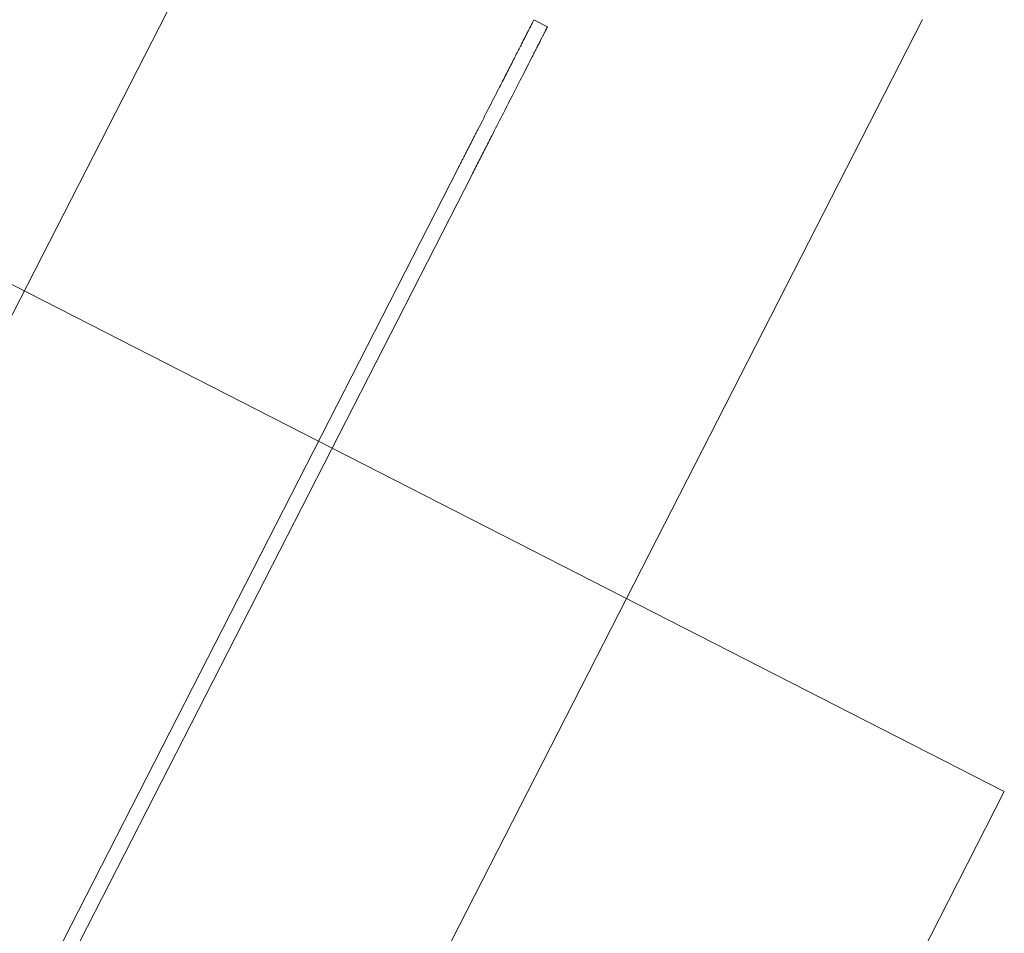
# Model space of a CAD drawing. Extents: x 5459245 to 5462690, y 5971016 to 5972523.
# Tile 97 of 136: x 5462452.005 to 5462452.199, y 5972211.787 to 5972211.967. Entities that reach past the tile are written whole.
import ezdxf

# ---------------------------------------------------------------- set-up
doc = ezdxf.new("R2010")
doc.units = 0
doc.layers.add('A_MAŁA ARCHITEKTURA', color=195, linetype='CONTINUOUS', lineweight=9)

# ---------------------------------------------------------------- blocks, each defined once
blk = doc.blocks.new('A$C43995eb0')
at = {"layer": 'A_MAŁA ARCHITEKTURA'}
for q in [(3596.64, 150), (3296.64, -150)]:
    blk.add_line((3296.64, 150), q, dxfattribs=at)
at = {"layer": 'A_MAŁA ARCHITEKTURA', "linetype": 'Continuous'}
for p, q in [((3392.9, 66.5), (3168.68, 66.5)), ((3203.51, 1.5), (3203.51, -1.5)), ((3236.28, 1.5), (3546.15, 1.5)), ((3236.28, -1.5), (3546.15, -1.5)), ((3168.68, -66.5), (3392.9, -66.5))]:
    blk.add_line(p, q, dxfattribs=at)
for points, knots in [([(3203.51, 1.5), (3203.56, 1.5), (3203.67, 1.5), (3203.84, 1.5), (3204.02, 1.5), (3204.21, 1.5), (3204.41, 1.5), (3204.61, 1.5), (3204.83, 1.5), (3205.06, 1.5), (3205.3, 1.5), (3205.54, 1.5), (3205.8, 1.5), (3206.07, 1.5), (3206.52, 1.5), (3207.19, 1.5), (3208.11, 1.5), (3209.11, 1.5), (3211.08, 1.5), (3214.31, 1.5), (3218.68, 1.5), (3223.19, 1.5), (3226.61, 1.5), (3229.07, 1.5), (3230.51, 1.5), (3231.95, 1.5), (3233.39, 1.5), (3234.84, 1.5), (3235.8, 1.5), (3236.28, 1.5)], [0, 0, 0, 0, 0.009404, 0.01882, 0.028257, 0.037727, 0.047239, 0.056801, 0.066425, 0.076118, 0.085891, 0.095751, 0.105709, 0.115771, 0.125946, 0.155884, 0.186662, 0.218448, 0.251395, 0.369837, 0.501158, 0.621895, 0.749795, 0.790696, 0.831873, 0.87336, 0.915189, 0.957392, 1, 1, 1, 1]), ([(3236.28, -1.5), (3236.04, -1.5), (3235.56, -1.5), (3234.83, -1.5), (3234.11, -1.5), (3233.39, -1.5), (3232.67, -1.5), (3231.94, -1.5), (3231.22, -1.5), (3230.5, -1.5), (3229.78, -1.5), (3229.06, -1.5), (3228.35, -1.5), (3226.37, -1.5), (3223.2, -1.5), (3219.18, -1.5), (3215.72, -1.5), (3212.82, -1.5), (3210.64, -1.5), (3209.1, -1.5), (3208.11, -1.5), (3207.18, -1.5), (3206.43, -1.5), (3205.83, -1.5), (3205.36, -1.5), (3204.92, -1.5), (3204.52, -1.5), (3204.15, -1.5), (3203.81, -1.5), (3203.61, -1.5), (3203.51, -1.5)], [0, 0, 0, 0, 0.021356, 0.042608, 0.063759, 0.084814, 0.105777, 0.12665, 0.147439, 0.168147, 0.188778, 0.209337, 0.229827, 0.250253, 0.377936, 0.498532, 0.587841, 0.670903, 0.748802, 0.781766, 0.813577, 0.844387, 0.874364, 0.893118, 0.911509, 0.929591, 0.947421, 0.965058, 0.982564, 1, 1, 1, 1])]:
    blk.add_open_spline(points, degree=3, knots=knots, dxfattribs=at)

msp = doc.modelspace()

# ---------------------------------------------------------------- block references
at = {"layer": 'A_MAŁA ARCHITEKTURA', "xscale": 0.001, "yscale": 0.001, "zscale": 0.001, "rotation": 242.9301705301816}
msp.add_blockref('A$C43995eb0', (5462453.5658, 5972214.81866), dxfattribs=at)

doc.saveas('drawing.dxf')
